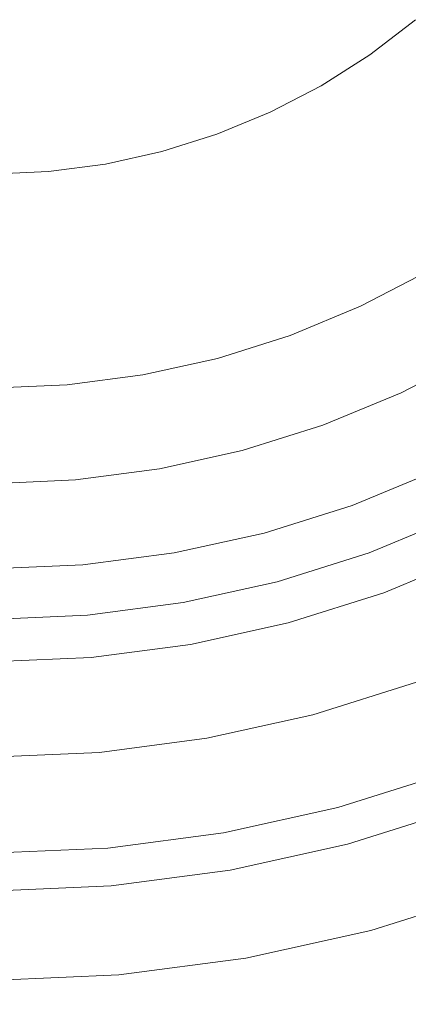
# Model space of a CAD drawing. Header units: millimetres. Extents: x -270 to 270, y -255 to 255.
# Tile 16 of 39: x 0 to 13, y -42 to -8. Entities that reach past the tile are written whole.
import ezdxf

# ---------------------------------------------------------------- set-up
doc = ezdxf.new("R2010")
doc.units = ezdxf.units.MM
doc.layers.add('LUCIDO_1', color=1, linetype='Continuous', lineweight=20, true_color=0xff0000)
doc.layers.add('Nessuna', color=7, linetype='Continuous', lineweight=9)

# ---------------------------------------------------------------- blocks, each defined once
blk = doc.blocks.new('Group')
at = {"layer": 'Nessuna', "color": 140, "linetype": 'Continuous', "lineweight": 9, "true_color": 0x00aaff, "transparency": 33554687}
for points, invisible_edges in [([(24.601, -20.683, -98.064), (21.833, -22.807, -98.064), (12.082, -8.882, -98.064), (13.674, -7.66, -98.064)], 10), ([(13.674, -7.66, -93.064), (13.674, -7.66, -98.064), (12.082, -8.882, -98.064), (12.082, -8.882, -93.064)], 5), ([(13.674, -7.66, -93.064), (12.082, -8.882, -93.064), (16.36, -14.992, -87.074), (18.468, -13.374, -87.074)], 10), ([(10.39, -9.96, -98.064), (12.082, -8.882, -98.064), (21.833, -22.807, -98.064), (18.89, -24.682, -98.064)], 10), ([(12.082, -8.882, -93.064), (12.082, -8.882, -98.064), (10.39, -9.96, -98.064), (10.39, -9.96, -93.064)], 5), ([(12.082, -8.882, -93.064), (10.39, -9.96, -93.064), (14.119, -16.42, -87.074), (16.36, -14.992, -87.074)], 10), ([(18.89, -24.682, -98.064), (15.794, -26.293, -98.064), (8.61, -10.886, -98.064), (10.39, -9.96, -98.064)], 10), ([(10.39, -9.96, -93.064), (10.39, -9.96, -98.064), (8.61, -10.886, -98.064), (8.61, -10.886, -93.064)], 5), ([(10.39, -9.96, -93.064), (8.61, -10.886, -93.064), (11.762, -17.647, -87.074), (14.119, -16.42, -87.074)], 10), ([(15.794, -26.293, -98.064), (12.57, -27.629, -98.064), (6.756, -11.654, -98.064), (8.61, -10.886, -98.064)], 10), ([(8.61, -10.886, -93.064), (8.61, -10.886, -98.064), (6.756, -11.654, -98.064), (6.756, -11.654, -93.064)], 5), ([(8.61, -10.886, -93.064), (6.756, -11.654, -93.064), (9.307, -18.663, -87.074), (11.762, -17.647, -87.074)], 10), ([(4.842, -12.257, -98.064), (6.756, -11.654, -98.064), (12.57, -27.629, -98.064), (9.242, -28.678, -98.064)], 10), ([(6.756, -11.654, -93.064), (6.756, -11.654, -98.064), (4.842, -12.257, -98.064), (4.842, -12.257, -93.064)], 5), ([(6.756, -11.654, -93.064), (4.842, -12.257, -93.064), (6.773, -19.463, -87.074), (9.307, -18.663, -87.074)], 10), ([(9.242, -28.678, -98.064), (5.836, -29.433, -98.064), (2.884, -12.692, -98.064), (4.842, -12.257, -98.064)], 10), ([(4.842, -12.257, -93.064), (4.842, -12.257, -98.064), (2.884, -12.692, -98.064), (2.884, -12.692, -93.064)], 5), ([(4.842, -12.257, -93.064), (2.884, -12.692, -93.064), (4.179, -20.038, -87.074), (6.773, -19.463, -87.074)], 10), ([(0.894, -12.954, -98.064), (2.884, -12.692, -98.064), (5.836, -29.433, -98.064), (2.376, -29.889, -98.064)], 10), ([(2.884, -12.692, -93.064), (2.884, -12.692, -98.064), (0.894, -12.954, -98.064), (0.894, -12.954, -93.064)], 5), ([(2.884, -12.692, -93.064), (0.894, -12.954, -93.064), (1.544, -20.384, -87.074), (4.179, -20.038, -87.074)], 10), ([(2.376, -29.889, -98.064), (-1.11, -30.041, -98.064), (-1.11, -13.041, -98.064), (0.894, -12.954, -98.064)], 10), ([(0.894, -12.954, -93.064), (0.894, -12.954, -98.064), (-1.11, -13.041, -98.064), (-1.11, -13.041, -93.064)], 5), ([(0.894, -12.954, -93.064), (-1.11, -13.041, -93.064), (-1.11, -20.5, -87.074), (1.544, -20.384, -87.074)], 10), ([(14.119, -16.42, -87.074), (11.762, -17.647, -87.074), (12.038, -18.237, -86.503), (14.445, -16.984, -86.503)], 14), ([(14.445, -16.984, -86.503), (12.038, -18.237, -86.503), (12.291, -18.78, -85.877), (14.745, -17.503, -85.877)], 15), ([(11.762, -17.647, -87.074), (9.307, -18.663, -87.074), (9.53, -19.276, -86.503), (12.038, -18.237, -86.503)], 14), ([(14.745, -17.503, -85.877), (12.291, -18.78, -85.877), (12.521, -19.273, -85.202), (15.016, -17.973, -85.202)], 15), ([(15.016, -17.973, -85.202), (12.521, -19.273, -85.202), (12.725, -19.71, -84.482), (15.258, -18.391, -84.482)], 15), ([(12.038, -18.237, -86.503), (9.53, -19.276, -86.503), (9.735, -19.839, -85.877), (12.291, -18.78, -85.877)], 15), ([(15.258, -18.391, -84.482), (12.725, -19.71, -84.482), (12.901, -20.09, -83.724), (15.467, -18.754, -83.724)], 15), ([(9.307, -18.663, -87.074), (6.773, -19.463, -87.074), (6.942, -20.092, -86.503), (9.53, -19.276, -86.503)], 14), ([(12.291, -18.78, -85.877), (9.735, -19.839, -85.877), (9.921, -20.349, -85.202), (12.521, -19.273, -85.202)], 15), ([(15.467, -18.754, -83.724), (12.901, -20.09, -83.724), (13.05, -20.408, -82.932), (15.643, -19.058, -82.932)], 15), ([(15.643, -19.058, -82.932), (13.05, -20.408, -82.932), (13.169, -20.663, -82.112), (15.783, -19.302, -82.112)], 11), ([(6.773, -19.463, -87.074), (4.179, -20.038, -87.074), (4.292, -20.679, -86.503), (6.942, -20.092, -86.503)], 14), ([(9.53, -19.276, -86.503), (6.942, -20.092, -86.503), (7.097, -20.671, -85.877), (9.735, -19.839, -85.877)], 15), ([(12.521, -19.273, -85.202), (9.921, -20.349, -85.202), (10.086, -20.803, -84.482), (12.725, -19.71, -84.482)], 15), ([(15.783, -19.302, -82.112), (13.169, -20.663, -82.112), (14.425, -23.357, -72.06), (17.269, -21.876, -72.06)], 10), ([(9.735, -19.839, -85.877), (7.097, -20.671, -85.877), (7.237, -21.196, -85.202), (9.921, -20.349, -85.202)], 15), ([(12.725, -19.71, -84.482), (10.086, -20.803, -84.482), (10.229, -21.196, -83.724), (12.901, -20.09, -83.724)], 15), ([(4.179, -20.038, -87.074), (1.544, -20.384, -87.074), (1.601, -21.033, -86.503), (4.292, -20.679, -86.503)], 14), ([(6.942, -20.092, -86.503), (4.292, -20.679, -86.503), (4.396, -21.27, -85.877), (7.097, -20.671, -85.877)], 15), ([(12.901, -20.09, -83.724), (10.229, -21.196, -83.724), (10.349, -21.527, -82.932), (13.05, -20.408, -82.932)], 15), ([(1.544, -20.384, -87.074), (-1.11, -20.5, -87.074), (-1.11, -21.152, -86.503), (1.601, -21.033, -86.503)], 14), ([(9.921, -20.349, -85.202), (7.237, -21.196, -85.202), (7.362, -21.662, -84.482), (10.086, -20.803, -84.482)], 15), ([(13.05, -20.408, -82.932), (10.349, -21.527, -82.932), (10.446, -21.791, -82.112), (13.169, -20.663, -82.112)], 11), ([(4.292, -20.679, -86.503), (1.601, -21.033, -86.503), (1.653, -21.631, -85.877), (4.396, -21.27, -85.877)], 15), ([(7.097, -20.671, -85.877), (4.396, -21.27, -85.877), (4.49, -21.805, -85.202), (7.237, -21.196, -85.202)], 15), ([(10.086, -20.803, -84.482), (7.362, -21.662, -84.482), (7.471, -22.066, -83.724), (10.229, -21.196, -83.724)], 15), ([(13.169, -20.663, -82.112), (10.446, -21.791, -82.112), (11.462, -24.584, -72.06), (14.425, -23.357, -72.06)], 10), ([(1.601, -21.033, -86.503), (-1.11, -21.152, -86.503), (-1.11, -21.751, -85.877), (1.653, -21.631, -85.877)], 15), ([(4.396, -21.27, -85.877), (1.653, -21.631, -85.877), (1.701, -22.172, -85.202), (4.49, -21.805, -85.202)], 15), ([(7.237, -21.196, -85.202), (4.49, -21.805, -85.202), (4.574, -22.28, -84.482), (7.362, -21.662, -84.482)], 15), ([(10.229, -21.196, -83.724), (7.471, -22.066, -83.724), (7.562, -22.406, -82.932), (10.349, -21.527, -82.932)], 15), ([(10.349, -21.527, -82.932), (7.562, -22.406, -82.932), (7.634, -22.677, -82.112), (10.446, -21.791, -82.112)], 11), ([(1.653, -21.631, -85.877), (-1.11, -21.751, -85.877), (-1.11, -22.295, -85.202), (1.701, -22.172, -85.202)], 15), ([(4.49, -21.805, -85.202), (1.701, -22.172, -85.202), (1.743, -22.653, -84.482), (4.574, -22.28, -84.482)], 15), ([(7.362, -21.662, -84.482), (4.574, -22.28, -84.482), (4.647, -22.692, -83.724), (7.471, -22.066, -83.724)], 15), ([(10.446, -21.791, -82.112), (7.634, -22.677, -82.112), (8.404, -25.548, -72.06), (11.462, -24.584, -72.06)], 10), ([(1.701, -22.172, -85.202), (-1.11, -22.295, -85.202), (-1.11, -22.777, -84.482), (1.743, -22.653, -84.482)], 15), ([(4.574, -22.28, -84.482), (1.743, -22.653, -84.482), (1.779, -23.07, -83.724), (4.647, -22.692, -83.724)], 15), ([(7.471, -22.066, -83.724), (4.647, -22.692, -83.724), (4.708, -23.038, -82.932), (7.562, -22.406, -82.932)], 15), ([(7.562, -22.406, -82.932), (4.708, -23.038, -82.932), (4.757, -23.315, -82.112), (7.634, -22.677, -82.112)], 11), ([(1.743, -22.653, -84.482), (-1.11, -22.777, -84.482), (-1.11, -23.196, -83.724), (1.779, -23.07, -83.724)], 15), ([(4.647, -22.692, -83.724), (1.779, -23.07, -83.724), (1.81, -23.42, -82.932), (4.708, -23.038, -82.932)], 15), ([(7.634, -22.677, -82.112), (4.757, -23.315, -82.112), (5.273, -26.242, -72.06), (8.404, -25.548, -72.06)], 10), ([(1.779, -23.07, -83.724), (-1.11, -23.196, -83.724), (-1.11, -23.547, -82.932), (1.81, -23.42, -82.932)], 15), ([(4.708, -23.038, -82.932), (1.81, -23.42, -82.932), (1.834, -23.7, -82.112), (4.757, -23.315, -82.112)], 11), ([(4.757, -23.315, -82.112), (1.834, -23.7, -82.112), (2.093, -26.661, -72.06), (5.273, -26.242, -72.06)], 10), ([(1.81, -23.42, -82.932), (-1.11, -23.547, -82.932), (-1.11, -23.829, -82.112), (1.834, -23.7, -82.112)], 11), ([(14.425, -23.357, -72.06), (11.462, -24.584, -72.06), (11.481, -24.636, -71.898), (14.448, -23.407, -71.898)], 14), ([(14.448, -23.407, -71.898), (11.481, -24.636, -71.898), (11.505, -24.701, -71.741), (14.478, -23.47, -71.741)], 15), ([(14.478, -23.47, -71.741), (11.505, -24.701, -71.741), (11.533, -24.779, -71.59), (14.513, -23.545, -71.59)], 15), ([(14.513, -23.545, -71.59), (11.533, -24.779, -71.59), (11.566, -24.869, -71.447), (14.553, -23.631, -71.447)], 15), ([(14.553, -23.631, -71.447), (11.566, -24.869, -71.447), (11.602, -24.969, -71.313), (14.598, -23.728, -71.313)], 15), ([(1.834, -23.7, -82.112), (-1.11, -23.829, -82.112), (-1.11, -26.801, -72.06), (2.093, -26.661, -72.06)], 10), ([(14.598, -23.728, -71.313), (11.602, -24.969, -71.313), (11.643, -25.081, -71.189), (14.648, -23.836, -71.189)], 15), ([(14.648, -23.836, -71.189), (11.643, -25.081, -71.189), (11.687, -25.201, -71.075), (14.703, -23.952, -71.075)], 15), ([(14.703, -23.952, -71.075), (11.687, -25.201, -71.075), (11.734, -25.331, -70.972), (14.761, -24.077, -70.972)], 15), ([(14.761, -24.077, -70.972), (11.734, -25.331, -70.972), (11.784, -25.468, -70.882), (14.823, -24.209, -70.882)], 15), ([(14.823, -24.209, -70.882), (11.784, -25.468, -70.882), (11.836, -25.612, -70.805), (14.887, -24.348, -70.805)], 15), ([(14.887, -24.348, -70.805), (11.836, -25.612, -70.805), (11.891, -25.762, -70.741), (14.955, -24.493, -70.741)], 15), ([(11.462, -24.584, -72.06), (8.404, -25.548, -72.06), (8.418, -25.602, -71.898), (11.481, -24.636, -71.898)], 14), ([(11.481, -24.636, -71.898), (8.418, -25.602, -71.898), (8.436, -25.669, -71.741), (11.505, -24.701, -71.741)], 15), ([(11.505, -24.701, -71.741), (8.436, -25.669, -71.741), (8.458, -25.749, -71.59), (11.533, -24.779, -71.59)], 15), ([(14.955, -24.493, -70.741), (11.891, -25.762, -70.741), (11.947, -25.916, -70.691), (15.024, -24.642, -70.691)], 15), ([(15.024, -24.642, -70.691), (11.947, -25.916, -70.691), (12.005, -26.074, -70.655), (15.095, -24.794, -70.655)], 15), ([(11.533, -24.779, -71.59), (8.458, -25.749, -71.59), (8.482, -25.841, -71.447), (11.566, -24.869, -71.447)], 15), ([(11.566, -24.869, -71.447), (8.482, -25.841, -71.447), (8.51, -25.944, -71.313), (11.602, -24.969, -71.313)], 15), ([(11.602, -24.969, -71.313), (8.51, -25.944, -71.313), (8.541, -26.059, -71.189), (11.643, -25.081, -71.189)], 15), ([(15.095, -24.794, -70.655), (12.005, -26.074, -70.655), (12.063, -26.234, -70.634), (15.167, -24.948, -70.634)], 11), ([(15.167, -24.948, -70.634), (12.063, -26.234, -70.634), (16.367, -38.059, -69.614), (20.485, -36.353, -69.614)], 10), ([(11.643, -25.081, -71.189), (8.541, -26.059, -71.189), (8.574, -26.183, -71.075), (11.687, -25.201, -71.075)], 15), ([(11.687, -25.201, -71.075), (8.574, -26.183, -71.075), (8.609, -26.316, -70.972), (11.734, -25.331, -70.972)], 15), ([(11.734, -25.331, -70.972), (8.609, -26.316, -70.972), (8.647, -26.457, -70.882), (11.784, -25.468, -70.882)], 15), ([(8.404, -25.548, -72.06), (5.273, -26.242, -72.06), (5.283, -26.297, -71.898), (8.418, -25.602, -71.898)], 14), ([(8.418, -25.602, -71.898), (5.283, -26.297, -71.898), (5.295, -26.366, -71.741), (8.436, -25.669, -71.741)], 15), ([(8.436, -25.669, -71.741), (5.295, -26.366, -71.741), (5.309, -26.447, -71.59), (8.458, -25.749, -71.59)], 15), ([(11.784, -25.468, -70.882), (8.647, -26.457, -70.882), (8.687, -26.605, -70.805), (11.836, -25.612, -70.805)], 15), ([(11.836, -25.612, -70.805), (8.687, -26.605, -70.805), (8.728, -26.759, -70.741), (11.891, -25.762, -70.741)], 15), ([(8.458, -25.749, -71.59), (5.309, -26.447, -71.59), (5.326, -26.541, -71.447), (8.482, -25.841, -71.447)], 15), ([(8.482, -25.841, -71.447), (5.326, -26.541, -71.447), (5.344, -26.646, -71.313), (8.51, -25.944, -71.313)], 15), ([(8.51, -25.944, -71.313), (5.344, -26.646, -71.313), (5.365, -26.763, -71.189), (8.541, -26.059, -71.189)], 15), ([(8.541, -26.059, -71.189), (5.365, -26.763, -71.189), (5.387, -26.889, -71.075), (8.574, -26.183, -71.075)], 15), ([(11.891, -25.762, -70.741), (8.728, -26.759, -70.741), (8.771, -26.918, -70.691), (11.947, -25.916, -70.691)], 15), ([(11.947, -25.916, -70.691), (8.771, -26.918, -70.691), (8.814, -27.08, -70.655), (12.005, -26.074, -70.655)], 15), ([(12.005, -26.074, -70.655), (8.814, -27.08, -70.655), (8.858, -27.245, -70.634), (12.063, -26.234, -70.634)], 11), ([(5.273, -26.242, -72.06), (2.093, -26.661, -72.06), (2.098, -26.716, -71.898), (5.283, -26.297, -71.898)], 14), ([(5.283, -26.297, -71.898), (2.098, -26.716, -71.898), (2.104, -26.786, -71.741), (5.295, -26.366, -71.741)], 15), ([(5.295, -26.366, -71.741), (2.104, -26.786, -71.741), (2.112, -26.868, -71.59), (5.309, -26.447, -71.59)], 15), ([(8.574, -26.183, -71.075), (5.387, -26.889, -71.075), (5.411, -27.025, -70.972), (8.609, -26.316, -70.972)], 15), ([(8.609, -26.316, -70.972), (5.411, -27.025, -70.972), (5.436, -27.169, -70.882), (8.647, -26.457, -70.882)], 15), ([(12.063, -26.234, -70.634), (8.858, -27.245, -70.634), (12.115, -39.4, -69.614), (16.367, -38.059, -69.614)], 10), ([(17.197, -29.302, -92.559), (13.706, -30.749, -92.559), (12.57, -27.629, -98.064), (15.794, -26.293, -98.064)], 10), ([(2.093, -26.661, -72.06), (-1.11, -26.801, -72.06), (-1.11, -26.856, -71.898), (2.098, -26.716, -71.898)], 14), ([(2.098, -26.716, -71.898), (-1.11, -26.856, -71.898), (-1.11, -26.926, -71.741), (2.104, -26.786, -71.741)], 15), ([(5.309, -26.447, -71.59), (2.112, -26.868, -71.59), (2.12, -26.963, -71.447), (5.326, -26.541, -71.447)], 15), ([(5.326, -26.541, -71.447), (2.12, -26.963, -71.447), (2.129, -27.07, -71.313), (5.344, -26.646, -71.313)], 15), ([(5.344, -26.646, -71.313), (2.129, -27.07, -71.313), (2.14, -27.187, -71.189), (5.365, -26.763, -71.189)], 15), ([(5.365, -26.763, -71.189), (2.14, -27.187, -71.189), (2.151, -27.315, -71.075), (5.387, -26.889, -71.075)], 15), ([(8.647, -26.457, -70.882), (5.436, -27.169, -70.882), (5.463, -27.32, -70.805), (8.687, -26.605, -70.805)], 15), ([(8.687, -26.605, -70.805), (5.463, -27.32, -70.805), (5.491, -27.477, -70.741), (8.728, -26.759, -70.741)], 15), ([(8.728, -26.759, -70.741), (5.491, -27.477, -70.741), (5.519, -27.639, -70.691), (8.771, -26.918, -70.691)], 15), ([(2.104, -26.786, -71.741), (-1.11, -26.926, -71.741), (-1.11, -27.009, -71.59), (2.112, -26.868, -71.59)], 15), ([(2.112, -26.868, -71.59), (-1.11, -27.009, -71.59), (-1.11, -27.104, -71.447), (2.12, -26.963, -71.447)], 15), ([(2.12, -26.963, -71.447), (-1.11, -27.104, -71.447), (-1.11, -27.211, -71.313), (2.129, -27.07, -71.313)], 15), ([(2.129, -27.07, -71.313), (-1.11, -27.211, -71.313), (-1.11, -27.329, -71.189), (2.14, -27.187, -71.189)], 15), ([(5.387, -26.889, -71.075), (2.151, -27.315, -71.075), (2.163, -27.453, -70.972), (5.411, -27.025, -70.972)], 15), ([(5.411, -27.025, -70.972), (2.163, -27.453, -70.972), (2.175, -27.598, -70.882), (5.436, -27.169, -70.882)], 15), ([(8.771, -26.918, -70.691), (5.519, -27.639, -70.691), (5.548, -27.804, -70.655), (8.814, -27.08, -70.655)], 15), ([(8.814, -27.08, -70.655), (5.548, -27.804, -70.655), (5.578, -27.972, -70.634), (8.858, -27.245, -70.634)], 11), ([(2.14, -27.187, -71.189), (-1.11, -27.329, -71.189), (-1.11, -27.458, -71.075), (2.151, -27.315, -71.075)], 15), ([(2.151, -27.315, -71.075), (-1.11, -27.458, -71.075), (-1.11, -27.596, -70.972), (2.163, -27.453, -70.972)], 15), ([(5.436, -27.169, -70.882), (2.175, -27.598, -70.882), (2.189, -27.751, -70.805), (5.463, -27.32, -70.805)], 15), ([(5.463, -27.32, -70.805), (2.189, -27.751, -70.805), (2.203, -27.91, -70.741), (5.491, -27.477, -70.741)], 15), ([(8.858, -27.245, -70.634), (5.578, -27.972, -70.634), (7.763, -40.365, -69.614), (12.115, -39.4, -69.614)], 10), ([(2.163, -27.453, -70.972), (-1.11, -27.596, -70.972), (-1.11, -27.742, -70.882), (2.175, -27.598, -70.882)], 15), ([(2.175, -27.598, -70.882), (-1.11, -27.742, -70.882), (-1.11, -27.895, -70.805), (2.189, -27.751, -70.805)], 15), ([(2.189, -27.751, -70.805), (-1.11, -27.895, -70.805), (-1.11, -28.054, -70.741), (2.203, -27.91, -70.741)], 15), ([(5.491, -27.477, -70.741), (2.203, -27.91, -70.741), (2.217, -28.073, -70.691), (5.519, -27.639, -70.691)], 15), ([(5.519, -27.639, -70.691), (2.217, -28.073, -70.691), (2.232, -28.241, -70.655), (5.548, -27.804, -70.655)], 15), ([(13.706, -30.749, -92.559), (10.102, -31.885, -92.559), (9.242, -28.678, -98.064), (12.57, -27.629, -98.064)], 10), ([(2.203, -27.91, -70.741), (-1.11, -28.054, -70.741), (-1.11, -28.219, -70.691), (2.217, -28.073, -70.691)], 15), ([(2.217, -28.073, -70.691), (-1.11, -28.219, -70.691), (-1.11, -28.387, -70.655), (2.232, -28.241, -70.655)], 15), ([(5.548, -27.804, -70.655), (2.232, -28.241, -70.655), (2.247, -28.411, -70.634), (5.578, -27.972, -70.634)], 11), ([(5.578, -27.972, -70.634), (2.247, -28.411, -70.634), (3.343, -40.947, -69.614), (7.763, -40.365, -69.614)], 10), ([(2.232, -28.241, -70.655), (-1.11, -28.387, -70.655), (-1.11, -28.557, -70.634), (2.247, -28.411, -70.634)], 11), ([(2.247, -28.411, -70.634), (-1.11, -28.557, -70.634), (-1.11, -41.141, -69.614), (3.343, -40.947, -69.614)], 10), ([(10.102, -31.885, -92.559), (6.412, -32.703, -92.559), (5.836, -29.433, -98.064), (9.242, -28.678, -98.064)], 10), ([(6.412, -32.703, -92.559), (2.665, -33.196, -92.559), (2.376, -29.889, -98.064), (5.836, -29.433, -98.064)], 10), ([(2.665, -33.196, -92.559), (-1.11, -33.361, -92.559), (-1.11, -30.041, -98.064), (2.376, -29.889, -98.064)], 10), ([(13.785, -30.966, -92.209), (10.162, -32.109, -92.209), (10.102, -31.885, -92.559), (13.706, -30.749, -92.559)], 11), ([(13.874, -31.211, -91.88), (10.229, -32.36, -91.88), (10.162, -32.109, -92.209), (13.785, -30.966, -92.209)], 15), ([(13.972, -31.48, -91.574), (10.303, -32.637, -91.574), (10.229, -32.36, -91.88), (13.874, -31.211, -91.88)], 15), ([(14.079, -31.773, -91.293), (10.384, -32.938, -91.293), (10.303, -32.637, -91.574), (13.972, -31.48, -91.574)], 15), ([(10.162, -32.109, -92.209), (6.452, -32.931, -92.209), (6.412, -32.703, -92.559), (10.102, -31.885, -92.559)], 11), ([(14.193, -32.086, -91.039), (10.47, -33.26, -91.039), (10.384, -32.938, -91.293), (14.079, -31.773, -91.293)], 15), ([(10.229, -32.36, -91.88), (6.497, -33.187, -91.88), (6.452, -32.931, -92.209), (10.162, -32.109, -92.209)], 15), ([(14.314, -32.419, -90.813), (10.562, -33.602, -90.813), (10.47, -33.26, -91.039), (14.193, -32.086, -91.039)], 15), ([(10.303, -32.637, -91.574), (6.547, -33.47, -91.574), (6.497, -33.187, -91.88), (10.229, -32.36, -91.88)], 15), ([(14.441, -32.768, -90.619), (10.658, -33.961, -90.619), (10.562, -33.602, -90.813), (14.314, -32.419, -90.813)], 15), ([(6.452, -32.931, -92.209), (2.685, -33.427, -92.209), (2.665, -33.196, -92.559), (6.412, -32.703, -92.559)], 11), ([(6.497, -33.187, -91.88), (2.708, -33.686, -91.88), (2.685, -33.427, -92.209), (6.452, -32.931, -92.209)], 15), ([(10.384, -32.938, -91.293), (6.601, -33.776, -91.293), (6.547, -33.47, -91.574), (10.303, -32.637, -91.574)], 15), ([(10.47, -33.26, -91.039), (6.659, -34.105, -91.039), (6.601, -33.776, -91.293), (10.384, -32.938, -91.293)], 15), ([(14.573, -33.132, -90.456), (10.758, -34.335, -90.456), (10.658, -33.961, -90.619), (14.441, -32.768, -90.619)], 15), ([(2.685, -33.427, -92.209), (-1.11, -33.593, -92.209), (-1.11, -33.361, -92.559), (2.665, -33.196, -92.559)], 11), ([(6.547, -33.47, -91.574), (2.733, -33.972, -91.574), (2.708, -33.686, -91.88), (6.497, -33.187, -91.88)], 15), ([(10.562, -33.602, -90.813), (6.721, -34.454, -90.813), (6.659, -34.105, -91.039), (10.47, -33.26, -91.039)], 15), ([(14.71, -33.507, -90.326), (10.861, -34.72, -90.326), (10.758, -34.335, -90.456), (14.573, -33.132, -90.456)], 15), ([(2.708, -33.686, -91.88), (-1.11, -33.853, -91.88), (-1.11, -33.593, -92.209), (2.685, -33.427, -92.209)], 15), ([(6.601, -33.776, -91.293), (2.76, -34.282, -91.293), (2.733, -33.972, -91.574), (6.547, -33.47, -91.574)], 15), ([(10.658, -33.961, -90.619), (6.785, -34.82, -90.619), (6.721, -34.454, -90.813), (10.562, -33.602, -90.813)], 15), ([(14.849, -33.89, -90.23), (10.967, -35.114, -90.23), (10.861, -34.72, -90.326), (14.71, -33.507, -90.326)], 14), ([(2.733, -33.972, -91.574), (-1.11, -34.14, -91.574), (-1.11, -33.853, -91.88), (2.708, -33.686, -91.88)], 15), ([(6.659, -34.105, -91.039), (2.789, -34.615, -91.039), (2.76, -34.282, -91.293), (6.601, -33.776, -91.293)], 15), ([(10.758, -34.335, -90.456), (6.852, -35.2, -90.456), (6.785, -34.82, -90.619), (10.658, -33.961, -90.619)], 15), ([(15.302, -35.134, -89.977), (11.31, -36.393, -89.977), (10.967, -35.114, -90.23), (14.849, -33.89, -90.23)], 10), ([(2.76, -34.282, -91.293), (-1.11, -34.451, -91.293), (-1.11, -34.14, -91.574), (2.733, -33.972, -91.574)], 15), ([(2.789, -34.615, -91.039), (-1.11, -34.785, -91.039), (-1.11, -34.451, -91.293), (2.76, -34.282, -91.293)], 15), ([(6.721, -34.454, -90.813), (2.82, -34.967, -90.813), (2.789, -34.615, -91.039), (6.659, -34.105, -91.039)], 15), ([(2.82, -34.967, -90.813), (-1.11, -35.139, -90.813), (-1.11, -34.785, -91.039), (2.789, -34.615, -91.039)], 15), ([(6.785, -34.82, -90.619), (2.853, -35.337, -90.619), (2.82, -34.967, -90.813), (6.721, -34.454, -90.813)], 15), ([(10.861, -34.72, -90.326), (6.922, -35.593, -90.326), (6.852, -35.2, -90.456), (10.758, -34.335, -90.456)], 15), ([(2.853, -35.337, -90.619), (-1.11, -35.511, -90.619), (-1.11, -35.139, -90.813), (2.82, -34.967, -90.813)], 15), ([(6.852, -35.2, -90.456), (2.886, -35.723, -90.456), (2.853, -35.337, -90.619), (6.785, -34.82, -90.619)], 15), ([(10.967, -35.114, -90.23), (6.993, -35.996, -90.23), (6.922, -35.593, -90.326), (10.861, -34.72, -90.326)], 14), ([(2.886, -35.723, -90.456), (-1.11, -35.897, -90.456), (-1.11, -35.511, -90.619), (2.853, -35.337, -90.619)], 15), ([(6.922, -35.593, -90.326), (2.921, -36.12, -90.326), (2.886, -35.723, -90.456), (6.852, -35.2, -90.456)], 15), ([(11.31, -36.393, -89.977), (7.222, -37.299, -89.977), (6.993, -35.996, -90.23), (10.967, -35.114, -90.23)], 10), ([(16.367, -38.059, -89.653), (12.115, -39.4, -89.653), (11.31, -36.393, -89.977), (15.302, -35.134, -89.977)], 10), ([(6.993, -35.996, -90.23), (2.957, -36.527, -90.23), (2.921, -36.12, -90.326), (6.922, -35.593, -90.326)], 14), ([(2.921, -36.12, -90.326), (-1.11, -36.296, -90.326), (-1.11, -35.897, -90.456), (2.886, -35.723, -90.456)], 15), ([(7.222, -37.299, -89.977), (3.072, -37.845, -89.977), (2.957, -36.527, -90.23), (6.993, -35.996, -90.23)], 10), ([(2.957, -36.527, -90.23), (-1.11, -36.705, -90.23), (-1.11, -36.296, -90.326), (2.921, -36.12, -90.326)], 14), ([(3.072, -37.845, -89.977), (-1.11, -38.028, -89.977), (-1.11, -36.705, -90.23), (2.957, -36.527, -90.23)], 10), ([(12.115, -39.4, -89.653), (7.763, -40.365, -89.653), (7.222, -37.299, -89.977), (11.31, -36.393, -89.977)], 10), ([(7.763, -40.365, -89.653), (3.343, -40.947, -89.653), (3.072, -37.845, -89.977), (7.222, -37.299, -89.977)], 10), ([(3.343, -40.947, -89.653), (-1.11, -41.141, -89.653), (-1.11, -38.028, -89.977), (3.072, -37.845, -89.977)], 10), ([(60.878, -160.353, -80.313), (45.798, -165.107, -80.313), (12.115, -39.4, -89.653), (16.367, -38.059, -89.653)], 10), ([(16.367, -38.059, -69.614), (12.115, -39.4, -69.614), (40.693, -146.052, -61.549), (54.131, -141.815, -61.549)], 10), ([(45.798, -165.107, -80.313), (30.362, -168.529, -80.313), (7.763, -40.365, -89.653), (12.115, -39.4, -89.653)], 10), ([(12.115, -39.4, -69.614), (7.763, -40.365, -69.614), (26.936, -149.102, -61.549), (40.693, -146.052, -61.549)], 10), ([(30.362, -168.529, -80.313), (14.686, -170.593, -80.313), (3.343, -40.947, -89.653), (7.763, -40.365, -89.653)], 10), ([(7.763, -40.365, -69.614), (3.343, -40.947, -69.614), (12.967, -150.941, -61.549), (26.936, -149.102, -61.549)], 10), ([(14.686, -170.593, -80.313), (-1.11, -171.283, -80.313), (-1.11, -41.141, -89.653), (3.343, -40.947, -89.653)], 10), ([(3.343, -40.947, -69.614), (-1.11, -41.141, -69.614), (-1.11, -151.556, -61.549), (12.967, -150.941, -61.549)], 10)]:
    blk.add_3dface(points, dxfattribs=dict(at, invisible_edges=invisible_edges))

msp = doc.modelspace()

# ---------------------------------------------------------------- block references
at = {"layer": 'LUCIDO_1', "color": 7, "transparency": 33554687}
msp.add_blockref('Group', (0, 0), dxfattribs=at)

doc.saveas('drawing.dxf')
